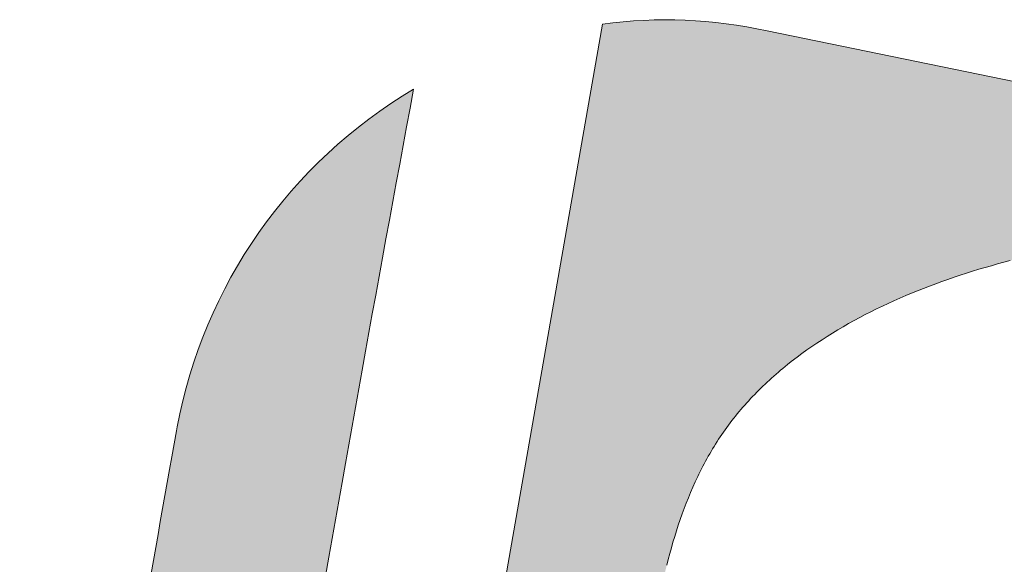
# Model space of a CAD drawing. Header units: metres. Extents: x 167415 to 168367, y 462435 to 462930.
# Tile 9 of 146: x 167592 to 167604, y 462707 to 462713. Entities that reach past the tile are written whole.
import ezdxf

# ---------------------------------------------------------------- set-up
doc = ezdxf.new("R2010")
doc.units = ezdxf.units.M
doc.header["$LTSCALE"] = 0.2
doc.layers.add('N_WE_GR_GRAS_WRM_RVA kruidenmengsel 2_B102-A', color=141, linetype='Continuous', lineweight=18)
doc.layers.add('N_WE_GR_GRAS_WRM_RVA kruidenmengsel 2_B102-G', color=141, linetype='Continuous', lineweight=18)

msp = doc.modelspace()

# ---------------------------------------------------------------- hatches: boundary and pattern name
at = {"layer": 'N_WE_GR_GRAS_WRM_RVA kruidenmengsel 2_B102-A', "transparency": 33554687}
h = msp.add_hatch(color=256, dxfattribs=at)
h.dxf.hatch_style = 1
edge = h.paths.add_edge_path()
edge.add_line((167608.5651586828, 462710.954464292), (167604.2644079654, 462711.8812534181))
edge.add_line((167604.2644079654, 462711.8812534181), (167604.3304917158, 462712.1943555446))
edge.add_line((167604.3304917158, 462712.1943555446), (167600.8561371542, 462712.9042744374))
edge.add_arc((167599.6784303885, 462707.630179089), 5.403986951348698, 77.41234641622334, 97.82973971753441)
edge.add_line((167598.9422462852, 462712.9837860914), (167596.2995732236, 462697.8692674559))
edge.add_line((167596.2995732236, 462697.8692674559), (167611.5796678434, 462694.8544704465))
edge.add_line((167611.5796678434, 462694.8544704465), (167613.6649941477, 462695.6352660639))
edge.add_line((167613.6649941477, 462695.6352660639), (167616.1780485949, 462696.5390734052))
edge.add_line((167616.1780485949, 462696.5390734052), (167616.7893859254, 462696.7383507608))
edge.add_line((167616.7893859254, 462696.7383507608), (167617.056623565, 462696.8099453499))
edge.add_line((167617.056623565, 462696.8099453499), (167617.2158224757, 462696.8667852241))
edge.add_line((167617.2158224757, 462696.8667852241), (167617.1452266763, 462697.1066132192))
edge.add_line((167617.1452266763, 462697.1066132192), (167617.1305709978, 462697.1023698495))
edge.add_line((167617.1305709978, 462697.1023698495), (167617.0264297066, 462697.0717148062))
edge.add_line((167617.0264297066, 462697.0717148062), (167616.9224642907, 462697.0406090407))
edge.add_line((167616.9224642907, 462697.0406090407), (167616.8186775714, 462697.0090539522))
edge.add_line((167616.8186775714, 462697.0090539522), (167616.7150725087, 462696.9770510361))
edge.add_line((167616.7150725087, 462696.9770510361), (167616.6116519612, 462696.9446017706))
edge.add_line((167616.6116519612, 462696.9446017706), (167616.5084187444, 462696.9117076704))
edge.add_line((167616.5084187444, 462696.9117076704), (167616.4053756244, 462696.8783702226))
edge.add_line((167616.4053756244, 462696.8783702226), (167616.3025256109, 462696.844591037))
edge.add_line((167616.3025256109, 462696.844591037), (167616.1998713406, 462696.810371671))
edge.add_line((167616.1998713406, 462696.810371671), (167616.0974156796, 462696.7757137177))
edge.add_line((167616.0974156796, 462696.7757137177), (167615.9951613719, 462696.7406188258))
edge.add_line((167615.9951613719, 462696.7406188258), (167615.8931111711, 462696.7050886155))
edge.add_line((167615.8931111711, 462696.7050886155), (167615.7912678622, 462696.6691248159))
edge.add_line((167615.7912678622, 462696.6691248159), (167615.6896340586, 462696.6327290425))
edge.add_line((167615.6896340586, 462696.6327290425), (167615.5882125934, 462696.5959030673))
edge.add_line((167615.5882125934, 462696.5959030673), (167615.4870059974, 462696.5586486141))
edge.add_line((167615.4870059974, 462696.5586486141), (167615.3860170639, 462696.5209674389))
edge.add_line((167615.3860170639, 462696.5209674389), (167615.2852483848, 462696.482861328))
edge.add_line((167615.2852483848, 462696.482861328), (167615.1847026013, 462696.4443320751))
edge.add_line((167615.1847026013, 462696.4443320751), (167615.0845105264, 462696.4054313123))
edge.add_line((167615.0845105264, 462696.4054313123), (167615.0344196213, 462696.3857923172))
edge.add_line((167615.0344196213, 462696.3857923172), (167615.0302639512, 462696.3841570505))
edge.add_line((167615.0302639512, 462696.3841570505), (167615.0116101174, 462696.3780630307))
edge.add_line((167615.0116101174, 462696.3780630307), (167614.9455757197, 462696.3566926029))
edge.add_line((167614.9455757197, 462696.3566926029), (167614.8796314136, 462696.3356745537))
edge.add_line((167614.8796314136, 462696.3356745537), (167614.8135811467, 462696.3149455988))
edge.add_line((167614.8135811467, 462696.3149455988), (167614.7474266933, 462696.2945064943))
edge.add_line((167614.7474266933, 462696.2945064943), (167614.6811700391, 462696.2743580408))
edge.add_line((167614.6811700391, 462696.2743580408), (167614.6148130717, 462696.2545009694))
edge.add_line((167614.6148130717, 462696.2545009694), (167614.5483576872, 462696.234936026))
edge.add_line((167614.5483576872, 462696.234936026), (167614.4818058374, 462696.2156639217))
edge.add_line((167614.4818058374, 462696.2156639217), (167614.4151594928, 462696.1966853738))
edge.add_line((167614.4151594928, 462696.1966853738), (167614.3484205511, 462696.1780010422))
edge.add_line((167614.3484205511, 462696.1780010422), (167614.2815909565, 462696.1596116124))
edge.add_line((167614.2815909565, 462696.1596116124), (167614.2146726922, 462696.1415177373))
edge.add_line((167614.2146726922, 462696.1415177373), (167614.1476677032, 462696.1237200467))
edge.add_line((167614.1476677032, 462696.1237200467), (167614.0805779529, 462696.1062191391))
edge.add_line((167614.0805779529, 462696.1062191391), (167614.0134054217, 462696.0890156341))
edge.add_line((167614.0134054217, 462696.0890156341), (167613.9461520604, 462696.0721101))
edge.add_line((167613.9461520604, 462696.0721101), (167613.8788199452, 462696.0555031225))
edge.add_line((167613.8788199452, 462696.0555031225), (167613.8114109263, 462696.0391952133))
edge.add_line((167613.8114109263, 462696.0391952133), (167613.7439271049, 462696.0231869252))
edge.add_line((167613.7439271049, 462696.0231869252), (167613.6763704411, 462696.0074787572))
edge.add_line((167613.6763704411, 462696.0074787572), (167613.6087429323, 462695.9920712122))
edge.add_line((167613.6087429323, 462695.9920712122), (167613.5410465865, 462695.976964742))
edge.add_line((167613.5410465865, 462695.976964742), (167613.4732834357, 462695.9621598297))
edge.add_line((167613.4732834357, 462695.9621598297), (167613.4054554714, 462695.9476568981))
edge.add_line((167613.4054554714, 462695.9476568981), (167613.3375647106, 462695.933456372))
edge.add_line((167613.3375647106, 462695.933456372), (167613.2696132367, 462695.9195586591))
edge.add_line((167613.2696132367, 462695.9195586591), (167613.2016030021, 462695.9059641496))
edge.add_line((167613.2016030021, 462695.9059641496), (167613.1335360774, 462695.8926731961))
edge.add_line((167613.1335360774, 462695.8926731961), (167613.0654144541, 462695.8796861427))
edge.add_line((167613.0654144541, 462695.8796861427), (167612.9972402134, 462695.8670033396))
edge.add_line((167612.9972402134, 462695.8670033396), (167612.9290153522, 462695.8546250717))
edge.add_line((167612.9290153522, 462695.8546250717), (167612.8607419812, 462695.8425516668))
edge.add_line((167612.8607419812, 462695.8425516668), (167612.7924220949, 462695.8307833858))
edge.add_line((167612.7924220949, 462695.8307833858), (167612.7240577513, 462695.8193204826))
edge.add_line((167612.7240577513, 462695.8193204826), (167612.6556509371, 462695.808163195))
edge.add_line((167612.6556509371, 462695.808163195), (167612.5872037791, 462695.7973117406))
edge.add_line((167612.5872037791, 462695.7973117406), (167612.5187182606, 462695.786766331))
edge.add_line((167612.5187182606, 462695.786766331), (167612.4501964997, 462695.7765271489))
edge.add_line((167612.4501964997, 462695.7765271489), (167612.3816405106, 462695.7665943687))
edge.add_line((167612.3816405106, 462695.7665943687), (167612.3130523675, 462695.7569681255))
edge.add_line((167612.3130523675, 462695.7569681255), (167612.2444340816, 462695.7476485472))
edge.add_line((167612.2444340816, 462695.7476485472), (167612.1757877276, 462695.7386357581))
edge.add_line((167612.1757877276, 462695.7386357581), (167612.1071154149, 462695.7299298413))
edge.add_line((167612.1071154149, 462695.7299298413), (167612.0384190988, 462695.7215308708))
edge.add_line((167612.0384190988, 462695.7215308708), (167611.976666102, 462695.7142590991))
edge.add_line((167611.976666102, 462695.7142590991), (167611.2062328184, 462695.558505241))
edge.add_line((167611.2062328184, 462695.558505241), (167610.9317862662, 462695.5918187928))
edge.add_line((167610.9317862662, 462695.5918187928), (167610.6572933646, 462695.6257302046))
edge.add_line((167610.6572933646, 462695.6257302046), (167610.3827421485, 462695.6603937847))
edge.add_line((167610.3827421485, 462695.6603937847), (167610.1081206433, 462695.6959638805))
edge.add_line((167610.1081206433, 462695.6959638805), (167609.970779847, 462695.7141370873))
edge.add_line((167609.970779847, 462695.7141370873), (167609.8334169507, 462695.7325947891))
edge.add_line((167609.8334169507, 462695.7325947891), (167609.6960305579, 462695.7513562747))
edge.add_line((167609.6960305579, 462695.7513562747), (167609.5586191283, 462695.7704408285))
edge.add_line((167609.5586191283, 462695.7704408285), (167609.4211811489, 462695.7898677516))
edge.add_line((167609.4211811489, 462695.7898677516), (167609.2837150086, 462695.8096563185))
edge.add_line((167609.2837150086, 462695.8096563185), (167609.1462194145, 462695.8298258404))
edge.add_line((167609.1462194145, 462695.8298258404), (167609.0086929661, 462695.8503955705))
edge.add_line((167609.0086929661, 462695.8503955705), (167608.8711338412, 462695.8713848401))
edge.add_line((167608.8711338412, 462695.8713848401), (167608.7335406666, 462695.892812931))
edge.add_line((167608.7335406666, 462695.892812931), (167608.5959120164, 462695.9146991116))
edge.add_line((167608.5959120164, 462695.9146991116), (167608.4582464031, 462695.9370626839))
edge.add_line((167608.4582464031, 462695.9370626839), (167608.3205422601, 462695.9599229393))
edge.add_line((167608.3205422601, 462695.9599229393), (167608.1827980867, 462695.9832991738))
edge.add_line((167608.1827980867, 462695.9832991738), (167608.0450124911, 462696.0072106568))
edge.add_line((167608.0450124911, 462696.0072106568), (167607.9071839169, 462696.0316766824))
edge.add_line((167607.9071839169, 462696.0316766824), (167607.7693108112, 462696.0567165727))
edge.add_line((167607.7693108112, 462696.0567165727), (167607.6313917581, 462696.0823495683))
edge.add_line((167607.6313917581, 462696.0823495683), (167607.4934252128, 462696.1085949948))
edge.add_line((167607.4934252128, 462696.1085949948), (167607.3554097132, 462696.1354721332))
edge.add_line((167607.3554097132, 462696.1354721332), (167607.2173437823, 462696.1630002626))
edge.add_line((167607.2173437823, 462696.1630002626), (167607.0792258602, 462696.1911986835))
edge.add_line((167607.0792258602, 462696.1911986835), (167606.9410544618, 462696.2200866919))
edge.add_line((167606.9410544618, 462696.2200866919), (167606.8028281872, 462696.2496835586))
edge.add_line((167606.8028281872, 462696.2496835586), (167606.6645453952, 462696.2800085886))
edge.add_line((167606.6645453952, 462696.2800085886), (167606.5262046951, 462696.311081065))
edge.add_line((167606.5262046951, 462696.311081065), (167606.387804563, 462696.3429202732))
edge.add_line((167606.387804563, 462696.3429202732), (167606.2493435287, 462696.3755455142))
edge.add_line((167606.2493435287, 462696.3755455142), (167606.1108200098, 462696.408976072))
edge.add_line((167606.1108200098, 462696.408976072), (167605.9722326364, 462696.443231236))
edge.add_line((167605.9722326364, 462696.443231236), (167605.8335798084, 462696.4783302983))
edge.add_line((167605.8335798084, 462696.4783302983), (167605.6948601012, 462696.5142925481))
edge.add_line((167605.6948601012, 462696.5142925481), (167605.5560719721, 462696.5511372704))
edge.add_line((167605.5560719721, 462696.5511372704), (167605.4172139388, 462696.5888837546))
edge.add_line((167605.4172139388, 462696.5888837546), (167605.2782845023, 462696.627551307))
edge.add_line((167605.2782845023, 462696.627551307), (167605.1392821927, 462696.6671591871))
edge.add_line((167605.1392821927, 462696.6671591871), (167605.0002054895, 462696.7077267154))
edge.add_line((167605.0002054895, 462696.7077267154), (167604.8610529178, 462696.7492731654))
edge.add_line((167604.8610529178, 462696.7492731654), (167604.7218229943, 462696.7918178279))
edge.add_line((167604.7218229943, 462696.7918178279), (167604.5825141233, 462696.835380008))
edge.add_line((167604.5825141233, 462696.835380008), (167604.4431249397, 462696.8799789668))
edge.add_line((167604.4431249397, 462696.8799789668), (167604.3036538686, 462696.925634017))
edge.add_line((167604.3036538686, 462696.925634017), (167604.2338872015, 462696.9488635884))
edge.add_line((167604.2338872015, 462696.9488635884), (167604.1640995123, 462696.9723644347))
edge.add_line((167604.1640995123, 462696.9723644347), (167604.0942905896, 462696.996138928))
edge.add_line((167604.0942905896, 462696.996138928), (167604.0244602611, 462697.0201895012))
edge.add_line((167604.0244602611, 462697.0201895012), (167603.9546083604, 462697.0445185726))
edge.add_line((167603.9546083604, 462697.0445185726), (167603.8847346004, 462697.0691285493))
edge.add_line((167603.8847346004, 462697.0691285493), (167603.8148389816, 462697.0940218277))
edge.add_line((167603.8148389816, 462697.0940218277), (167603.7449211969, 462697.1192008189))
edge.add_line((167603.7449211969, 462697.1192008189), (167603.6749810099, 462697.1446679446))
edge.add_line((167603.6749810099, 462697.1446679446), (167603.6050183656, 462697.1704256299))
edge.add_line((167603.6050183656, 462697.1704256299), (167603.5350330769, 462697.1964762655))
edge.add_line((167603.5350330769, 462697.1964762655), (167603.4650247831, 462697.2228222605))
edge.add_line((167603.4650247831, 462697.2228222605), (167603.3949934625, 462697.2494660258))
edge.add_line((167603.3949934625, 462697.2494660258), (167603.3249388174, 462697.2764100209))
edge.add_line((167603.3249388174, 462697.2764100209), (167603.2548607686, 462697.3036565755))
edge.add_line((167603.2548607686, 462697.3036565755), (167603.1847590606, 462697.3312081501))
edge.add_line((167603.1847590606, 462697.3312081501), (167603.1146335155, 462697.3590671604))
edge.add_line((167603.1146335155, 462697.3590671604), (167603.0444839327, 462697.3872360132))
edge.add_line((167603.0444839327, 462697.3872360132), (167602.9743101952, 462697.4157170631))
edge.add_line((167602.9743101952, 462697.4157170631), (167602.9041120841, 462697.4445128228))
edge.add_line((167602.9041120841, 462697.4445128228), (167602.8338893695, 462697.4736256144))
edge.add_line((167602.8338893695, 462697.4736256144), (167602.76364187, 462697.5030579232))
edge.add_line((167602.76364187, 462697.5030579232), (167602.6933694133, 462697.5328121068))
edge.add_line((167602.6933694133, 462697.5328121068), (167602.623071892, 462697.5628905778))
edge.add_line((167602.623071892, 462697.5628905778), (167602.5527489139, 462697.5932957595))
edge.add_line((167602.5527489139, 462697.5932957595), (167602.4824005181, 462697.6240300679))
edge.add_line((167602.4824005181, 462697.6240300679), (167602.4120264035, 462697.655095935))
edge.add_line((167602.4120264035, 462697.655095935), (167602.3416263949, 462697.6864957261))
edge.add_line((167602.3416263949, 462697.6864957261), (167602.2712003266, 462697.7182318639))
edge.add_line((167602.2712003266, 462697.7182318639), (167602.2007480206, 462697.7503067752))
edge.add_line((167602.2007480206, 462697.7503067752), (167602.1302692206, 462697.7827229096))
edge.add_line((167602.1302692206, 462697.7827229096), (167602.0597638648, 462697.8154825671))
edge.add_line((167602.0597638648, 462697.8154825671), (167601.9892315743, 462697.8485882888))
edge.add_line((167601.9892315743, 462697.8485882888), (167601.9186767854, 462697.8820428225))
edge.add_line((167601.9186767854, 462697.8820428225), (167601.8481265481, 462697.9158515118))
edge.add_line((167601.8481265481, 462697.9158515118), (167601.7776155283, 462697.9500203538))
edge.add_line((167601.7776155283, 462697.9500203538), (167601.7071784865, 462697.9845553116))
edge.add_line((167601.7071784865, 462697.9845553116), (167601.6368499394, 462698.0194624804))
edge.add_line((167601.6368499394, 462698.0194624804), (167601.5666646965, 462698.0547478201))
edge.add_line((167601.5666646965, 462698.0547478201), (167601.4966572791, 462698.0904174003))
edge.add_line((167601.4966572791, 462698.0904174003), (167601.4268624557, 462698.1264771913))
edge.add_line((167601.4268624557, 462698.1264771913), (167601.3573148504, 462698.1629332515))
edge.add_line((167601.3573148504, 462698.1629332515), (167601.2880490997, 462698.1997915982))
edge.add_line((167601.2880490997, 462698.1997915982), (167601.2190998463, 462698.2370582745))
edge.add_line((167601.2190998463, 462698.2370582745), (167601.150501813, 462698.2747392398))
edge.add_line((167601.150501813, 462698.2747392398), (167601.0822896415, 462698.312840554))
edge.add_line((167601.0822896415, 462698.312840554), (167601.0144979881, 462698.3513682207))
edge.add_line((167601.0144979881, 462698.3513682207), (167600.9471614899, 462698.3903282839))
edge.add_line((167600.9471614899, 462698.3903282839), (167600.8803148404, 462698.4297267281))
edge.add_line((167600.8803148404, 462698.4297267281), (167600.8139926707, 462698.4695696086))
edge.add_line((167600.8139926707, 462698.4695696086), (167600.7482296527, 462698.5098629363))
edge.add_line((167600.7482296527, 462698.5098629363), (167600.6830604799, 462698.5506127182))
edge.add_line((167600.6830604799, 462698.5506127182), (167600.6185197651, 462698.5918249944))
edge.add_line((167600.6185197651, 462698.5918249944), (167600.5546421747, 462698.6335057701))
edge.add_line((167600.5546421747, 462698.6335057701), (167600.4914623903, 462698.6756610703))
edge.add_line((167600.4914623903, 462698.6756610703), (167600.429015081, 462698.7182969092))
edge.add_line((167600.429015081, 462698.7182969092), (167600.3673348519, 462698.7614193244))
edge.add_line((167600.3673348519, 462698.7614193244), (167600.3064564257, 462698.8050343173))
edge.add_line((167600.3064564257, 462698.8050343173), (167600.2464144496, 462698.8491479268))
edge.add_line((167600.2464144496, 462698.8491479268), (167600.1872435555, 462698.8937661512))
edge.add_line((167600.1872435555, 462698.8937661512), (167600.1289784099, 462698.9388950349))
edge.add_line((167600.1289784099, 462698.9388950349), (167600.1001963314, 462698.9616528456))
edge.add_line((167600.1001963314, 462698.9616528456), (167600.0716536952, 462698.9845405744))
edge.add_line((167600.0716536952, 462698.9845405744), (167600.0433548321, 462699.0075589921))
edge.add_line((167600.0433548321, 462699.0075589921), (167600.015304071, 462699.0307087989))
edge.add_line((167600.015304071, 462699.0307087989), (167599.9875057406, 462699.053990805))
edge.add_line((167599.9875057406, 462699.053990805), (167599.9599641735, 462699.0774057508))
edge.add_line((167599.9599641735, 462699.0774057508), (167599.9326837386, 462699.1009543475))
edge.add_line((167599.9326837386, 462699.1009543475), (167599.9056686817, 462699.1246374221))
edge.add_line((167599.9056686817, 462699.1246374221), (167599.8789234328, 462699.1484556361))
edge.add_line((167599.8789234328, 462699.1484556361), (167599.8524522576, 462699.1724098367))
edge.add_line((167599.8524522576, 462699.1724098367), (167599.8262595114, 462699.1965007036))
edge.add_line((167599.8262595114, 462699.1965007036), (167599.8003495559, 462699.2207290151))
edge.add_line((167599.8003495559, 462699.2207290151), (167599.774726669, 462699.2450955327))
edge.add_line((167599.774726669, 462699.2450955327), (167599.7493952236, 462699.2696010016))
edge.add_line((167599.7493952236, 462699.2696010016), (167599.7243595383, 462699.2942461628))
edge.add_line((167599.7243595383, 462699.2942461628), (167599.6996239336, 462699.3190317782))
edge.add_line((167599.6996239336, 462699.3190317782), (167599.6751927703, 462699.343958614))
edge.add_line((167599.6751927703, 462699.343958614), (167599.6510703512, 462699.3690274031))
edge.add_line((167599.6510703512, 462699.3690274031), (167599.6272610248, 462699.394238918))
edge.add_line((167599.6272610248, 462699.394238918), (167599.6037691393, 462699.419593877))
edge.add_line((167599.6037691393, 462699.419593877), (167599.5805989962, 462699.4450930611))
edge.add_line((167599.5805989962, 462699.4450930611), (167599.5577549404, 462699.470737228))
edge.add_line((167599.5577549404, 462699.470737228), (167599.5352413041, 462699.4965270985))
edge.add_line((167599.5352413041, 462699.4965270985), (167599.5130624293, 462699.5224634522))
edge.add_line((167599.5130624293, 462699.5224634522), (167599.4912226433, 462699.5485470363))
edge.add_line((167599.4912226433, 462699.5485470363), (167599.4697262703, 462699.57477861))
edge.add_line((167599.4697262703, 462699.57477861), (167599.4485776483, 462699.6011588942))
edge.add_line((167599.4485776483, 462699.6011588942), (167599.427781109, 462699.6276886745))
edge.add_line((167599.427781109, 462699.6276886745), (167599.4073409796, 462699.6543687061))
edge.add_line((167599.4073409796, 462699.6543687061), (167599.3872616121, 462699.6811997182))
edge.add_line((167599.3872616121, 462699.6811997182), (167599.3675473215, 462699.7081824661))
edge.add_line((167599.3675473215, 462699.7081824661), (167599.348202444, 462699.7353177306))
edge.add_line((167599.348202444, 462699.7353177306), (167599.3292313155, 462699.7626062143))
edge.add_line((167599.3292313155, 462699.7626062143), (167599.3106382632, 462699.7900487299))
edge.add_line((167599.3106382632, 462699.7900487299), (167599.2924276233, 462699.8176459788))
edge.add_line((167599.2924276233, 462699.8176459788), (167599.2746037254, 462699.8453987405))
edge.add_line((167599.2746037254, 462699.8453987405), (167599.2571708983, 462699.8733077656))
edge.add_line((167599.2571708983, 462699.8733077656), (167599.240133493, 462699.901373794))
edge.add_line((167599.240133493, 462699.901373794), (167599.2234958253, 462699.9295975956))
edge.add_line((167599.2234958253, 462699.9295975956), (167599.2072622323, 462699.9579799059))
edge.add_line((167599.2072622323, 462699.9579799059), (167599.1914370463, 462699.9865214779))
edge.add_line((167599.1914370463, 462699.9865214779), (167599.1760245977, 462700.0152230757))
edge.add_line((167599.1760245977, 462700.0152230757), (167599.1610292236, 462700.0440854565))
edge.add_line((167599.1610292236, 462700.0440854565), (167599.1464552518, 462700.0731093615))
edge.add_line((167599.1464552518, 462700.0731093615), (167599.1323070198, 462700.1022955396))
edge.add_line((167599.1323070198, 462700.1022955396), (167599.1185888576, 462700.1316447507))
edge.add_line((167599.1185888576, 462700.1316447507), (167599.1053050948, 462700.1611577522))
edge.add_line((167599.1053050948, 462700.1611577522), (167599.0924600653, 462700.1908352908))
edge.add_line((167599.0924600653, 462700.1908352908), (167599.0800581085, 462700.2206781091))
edge.add_line((167599.0800581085, 462700.2206781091), (167599.0681035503, 462700.2506869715))
edge.add_line((167599.0681035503, 462700.2506869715), (167599.0566007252, 462700.2808626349))
edge.add_line((167599.0566007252, 462700.2808626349), (167599.0455529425, 462700.3112055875))
edge.add_line((167599.0455529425, 462700.3112055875), (167599.0349569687, 462700.3417147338))
edge.add_line((167599.0349569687, 462700.3417147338), (167599.0248070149, 462700.3723882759))
edge.add_line((167599.0248070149, 462700.3723882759), (167599.0150972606, 462700.4032244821))
edge.add_line((167599.0150972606, 462700.4032244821), (167599.0058218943, 462700.4342215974))
edge.add_line((167599.0058218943, 462700.4342215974), (167598.9969751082, 462700.4653778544))
edge.add_line((167598.9969751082, 462700.4653778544), (167598.9885510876, 462700.4966915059))
edge.add_line((167598.9885510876, 462700.4966915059), (167598.9805440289, 462700.5281607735))
edge.add_line((167598.9805440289, 462700.5281607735), (167598.972948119, 462700.5597839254))
edge.add_line((167598.972948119, 462700.5597839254), (167598.9657575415, 462700.591559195))
edge.add_line((167598.9657575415, 462700.591559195), (167598.9589664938, 462700.6234848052))
edge.add_line((167598.9589664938, 462700.6234848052), (167598.9525691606, 462700.6555590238))
edge.add_line((167598.9525691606, 462700.6555590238), (167598.9465597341, 462700.6877800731))
edge.add_line((167598.9465597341, 462700.6877800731), (167598.9409324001, 462700.7201462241))
edge.add_line((167598.9409324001, 462700.7201462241), (167598.9356813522, 462700.7526556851))
edge.add_line((167598.9356813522, 462700.7526556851), (167598.9308007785, 462700.7853067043))
edge.add_line((167598.9308007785, 462700.7853067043), (167598.9262848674, 462700.8180975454))
edge.add_line((167598.9262848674, 462700.8180975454), (167598.9221278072, 462700.8510264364))
edge.add_line((167598.9221278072, 462700.8510264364), (167598.9183237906, 462700.8840916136))
edge.add_line((167598.9183237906, 462700.8840916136), (167598.9148670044, 462700.9172913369))
edge.add_line((167598.9148670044, 462700.9172913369), (167598.9117516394, 462700.9506238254))
edge.add_line((167598.9117516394, 462700.9506238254), (167598.9089718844, 462700.984087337))
edge.add_line((167598.9089718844, 462700.984087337), (167598.9065219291, 462701.0176801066))
edge.add_line((167598.9065219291, 462701.0176801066), (167598.9043959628, 462701.0514003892))
edge.add_line((167598.9043959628, 462701.0514003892), (167598.9025881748, 462701.0852464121))
edge.add_line((167598.9025881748, 462701.0852464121), (167598.9010927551, 462701.1192164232))
edge.add_line((167598.9010927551, 462701.1192164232), (167598.8999038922, 462701.1533086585))
edge.add_line((167598.8999038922, 462701.1533086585), (167598.8990157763, 462701.1875213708))
edge.add_line((167598.8990157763, 462701.1875213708), (167598.8984225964, 462701.221852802))
edge.add_line((167598.8984225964, 462701.221852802), (167598.8981185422, 462701.2563011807))
edge.add_line((167598.8981185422, 462701.2563011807), (167598.8980978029, 462701.2908647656))
edge.add_line((167598.8980978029, 462701.2908647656), (167598.898354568, 462701.325541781))
edge.add_line((167598.898354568, 462701.325541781), (167598.8988830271, 462701.3603304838))
edge.add_line((167598.8988830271, 462701.3603304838), (167598.9001481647, 462701.415913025))
edge.add_line((167598.9001481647, 462701.415913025), (167598.9035975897, 462701.5005669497))
edge.add_line((167598.9035975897, 462701.5005669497), (167598.9074339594, 462701.5713095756))
edge.add_line((167598.9074339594, 462701.5713095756), (167598.912194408, 462701.6424497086))
edge.add_line((167598.912194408, 462701.6424497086), (167598.9178324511, 462701.7139732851))
edge.add_line((167598.9178324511, 462701.7139732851), (167598.9243016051, 462701.7858662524))
edge.add_line((167598.9243016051, 462701.7858662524), (167598.9315553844, 462701.8581145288))
edge.add_line((167598.9315553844, 462701.8581145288), (167598.9395473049, 462701.9307040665))
edge.add_line((167598.9395473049, 462701.9307040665), (167598.9482308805, 462702.0036207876))
edge.add_line((167598.9482308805, 462702.0036207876), (167598.9575596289, 462702.0768506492))
edge.add_line((167598.9575596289, 462702.0768506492), (167598.9674870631, 462702.1503795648))
edge.add_line((167598.9674870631, 462702.1503795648), (167598.9779667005, 462702.2241934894))
edge.add_line((167598.9779667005, 462702.2241934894), (167598.988952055, 462702.298278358))
edge.add_line((167598.988952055, 462702.298278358), (167599.0003966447, 462702.3726201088))
edge.add_line((167599.0003966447, 462702.3726201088), (167599.0122539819, 462702.4472046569))
edge.add_line((167599.0122539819, 462702.4472046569), (167599.024477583, 462702.5220179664))
edge.add_line((167599.024477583, 462702.5220179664), (167599.0370209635, 462702.5970459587))
edge.add_line((167599.0370209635, 462702.5970459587), (167599.0498376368, 462702.6722745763))
edge.add_line((167599.0498376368, 462702.6722745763), (167599.0628811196, 462702.7476897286))
edge.add_line((167599.0628811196, 462702.7476897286), (167599.0894625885, 462702.8990235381))
edge.add_line((167599.0894625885, 462702.8990235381), (167599.1163934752, 462703.0509348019))
edge.add_line((167599.1163934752, 462703.0509348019), (167599.143301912, 462703.203311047))
edge.add_line((167599.143301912, 462703.203311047), (167599.1698160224, 462703.3560397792))
edge.add_line((167599.1698160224, 462703.3560397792), (167599.195563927, 462703.5090084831))
edge.add_line((167599.195563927, 462703.5090084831), (167599.2080343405, 462703.585547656))
edge.add_line((167599.2080343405, 462703.585547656), (167599.2201798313, 462703.6621049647))
edge.add_line((167599.2201798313, 462703.6621049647), (167599.2320032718, 462703.738669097))
edge.add_line((167599.2320032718, 462703.738669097), (167599.2435262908, 462703.815229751))
edge.add_line((167599.2435262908, 462703.815229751), (167599.2657578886, 462703.9682994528))
edge.add_line((167599.2657578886, 462703.9682994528), (167599.2870482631, 462704.1212317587))
edge.add_line((167599.2870482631, 462704.1212317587), (167599.307571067, 462704.2739444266))
edge.add_line((167599.307571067, 462704.2739444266), (167599.3274999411, 462704.4263550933))
edge.add_line((167599.3274999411, 462704.4263550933), (167599.3470085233, 462704.5783814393))
edge.add_line((167599.3470085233, 462704.5783814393), (167599.366270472, 462704.7299413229))
edge.add_line((167599.366270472, 462704.7299413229), (167599.3854594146, 462704.8809522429))
edge.add_line((167599.3854594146, 462704.8809522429), (167599.4047490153, 462705.031332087))
edge.add_line((167599.4047490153, 462705.031332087), (167599.4243128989, 462705.1809983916))
edge.add_line((167599.4243128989, 462705.1809983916), (167599.4443247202, 462705.32986896))
edge.add_line((167599.4443247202, 462705.32986896), (167599.4545528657, 462705.4039800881))
edge.add_line((167599.4545528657, 462705.4039800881), (167599.4649581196, 462705.4778614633))
edge.add_line((167599.4649581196, 462705.4778614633), (167599.4755621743, 462705.5515027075))
edge.add_line((167599.4755621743, 462705.5515027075), (167599.4863867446, 462705.624893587))
edge.add_line((167599.4863867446, 462705.624893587), (167599.4974535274, 462705.6980237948))
edge.add_line((167599.4974535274, 462705.6980237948), (167599.5087842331, 462705.7708830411))
edge.add_line((167599.5087842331, 462705.7708830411), (167599.5204005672, 462705.84346106))
edge.add_line((167599.5204005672, 462705.84346106), (167599.5323242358, 462705.9157475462))
edge.add_line((167599.5323242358, 462705.9157475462), (167599.5445769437, 462705.9877322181))
edge.add_line((167599.5445769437, 462705.9877322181), (167599.5571803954, 462706.0594047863))
edge.add_line((167599.5571803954, 462706.0594047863), (167599.5701562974, 462706.1307549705))
edge.add_line((167599.5701562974, 462706.1307549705), (167599.5835263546, 462706.201772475))
edge.add_line((167599.5835263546, 462706.201772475), (167599.5973122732, 462706.2724470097))
edge.add_line((167599.5973122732, 462706.2724470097), (167599.6115357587, 462706.3427682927))
edge.add_line((167599.6115357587, 462706.3427682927), (167599.6262185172, 462706.4127260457))
edge.add_line((167599.6262185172, 462706.4127260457), (167599.6413822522, 462706.4823099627))
edge.add_line((167599.6413822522, 462706.4823099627), (167599.6570486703, 462706.5515097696))
edge.add_line((167599.6570486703, 462706.5515097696), (167599.6732394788, 462706.6203151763))
edge.add_line((167599.6732394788, 462706.6203151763), (167599.6899763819, 462706.6887158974))
edge.add_line((167599.6899763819, 462706.6887158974), (167599.7072810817, 462706.7567016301))
edge.add_line((167599.7072810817, 462706.7567016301), (167599.7251752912, 462706.8242621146))
edge.add_line((167599.7251752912, 462706.8242621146), (167599.7436807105, 462706.8913870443))
edge.add_line((167599.7436807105, 462706.8913870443), (167599.7628190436, 462706.9580661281))
edge.add_line((167599.7628190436, 462706.9580661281), (167599.7826120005, 462707.0242890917))
edge.add_line((167599.7826120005, 462707.0242890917), (167599.8030812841, 462707.0900456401))
edge.add_line((167599.8030812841, 462707.0900456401), (167599.8242486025, 462707.1553254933))
edge.add_line((167599.8242486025, 462707.1553254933), (167599.8461356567, 462707.2201183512))
edge.add_line((167599.8461356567, 462707.2201183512), (167599.8687641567, 462707.2844139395))
edge.add_line((167599.8687641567, 462707.2844139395), (167599.8921558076, 462707.3482019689))
edge.add_line((167599.8921558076, 462707.3482019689), (167599.916332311, 462707.4114721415))
edge.add_line((167599.916332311, 462707.4114721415), (167599.9413153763, 462707.4742141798))
edge.add_line((167599.9413153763, 462707.4742141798), (167599.9671267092, 462707.5364177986))
edge.add_line((167599.9671267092, 462707.5364177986), (167599.9937880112, 462707.598072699))
edge.add_line((167599.9937880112, 462707.598072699), (167600.021320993, 462707.6591686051))
edge.add_line((167600.021320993, 462707.6591686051), (167600.0497473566, 462707.7196952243))
edge.add_line((167600.0497473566, 462707.7196952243), (167600.064302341, 462707.7497418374))
edge.add_line((167600.064302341, 462707.7497418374), (167600.079088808, 462707.779642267))
edge.add_line((167600.079088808, 462707.779642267), (167600.094109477, 462707.8093952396))
edge.add_line((167600.094109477, 462707.8093952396), (167600.109367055, 462707.8389994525))
edge.add_line((167600.109367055, 462707.8389994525), (167600.1248642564, 462707.8684536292))
edge.add_line((167600.1248642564, 462707.8684536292), (167600.1406037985, 462707.8977564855))
edge.add_line((167600.1406037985, 462707.8977564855), (167600.1565883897, 462707.9269067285))
edge.add_line((167600.1565883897, 462707.9269067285), (167600.172820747, 462707.9559030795))
edge.add_line((167600.172820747, 462707.9559030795), (167600.1893035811, 462707.9847442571))
edge.add_line((167600.1893035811, 462707.9847442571), (167600.2060396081, 462708.0134289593))
edge.add_line((167600.2060396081, 462708.0134289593), (167600.223031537, 462708.0419559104))
edge.add_line((167600.223031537, 462708.0419559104), (167600.2402820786, 462708.0703238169))
edge.add_line((167600.2402820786, 462708.0703238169), (167600.257793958, 462708.0985314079))
edge.add_line((167600.257793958, 462708.0985314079), (167600.2755698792, 462708.1265773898))
edge.add_line((167600.2755698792, 462708.1265773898), (167600.2936125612, 462708.1544604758))
edge.add_line((167600.2936125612, 462708.1544604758), (167600.3119247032, 462708.1821793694))
edge.add_line((167600.3119247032, 462708.1821793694), (167600.3305090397, 462708.209732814))
edge.add_line((167600.3305090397, 462708.209732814), (167600.3493682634, 462708.2371194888))
edge.add_line((167600.3493682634, 462708.2371194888), (167600.3685050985, 462708.2643381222))
edge.add_line((167600.3685050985, 462708.2643381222), (167600.387922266, 462708.2913874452))
edge.add_line((167600.387922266, 462708.2913874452), (167600.4076224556, 462708.3182661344))
edge.add_line((167600.4076224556, 462708.3182661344), (167600.4276084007, 462708.3449729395))
edge.add_line((167600.4276084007, 462708.3449729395), (167600.4478820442, 462708.3715067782))
edge.add_line((167600.4478820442, 462708.3715067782), (167600.4684418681, 462708.397867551))
edge.add_line((167600.4684418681, 462708.397867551), (167600.4892853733, 462708.4240554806))
edge.add_line((167600.4892853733, 462708.4240554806), (167600.5104100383, 462708.4500707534))
edge.add_line((167600.5104100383, 462708.4500707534), (167600.5318133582, 462708.4759135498))
edge.add_line((167600.5318133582, 462708.4759135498), (167600.5534928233, 462708.501584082))
edge.add_line((167600.5534928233, 462708.501584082), (167600.575445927, 462708.5270825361))
edge.add_line((167600.575445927, 462708.5270825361), (167600.597670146, 462708.5524091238))
edge.add_line((167600.597670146, 462708.5524091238), (167600.620162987, 462708.5775640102))
edge.add_line((167600.620162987, 462708.5775640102), (167600.6429219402, 462708.6025474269))
edge.add_line((167600.6429219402, 462708.6025474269), (167600.6659444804, 462708.627359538))
edge.add_line((167600.6659444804, 462708.627359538), (167600.6892281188, 462708.6520005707))
edge.add_line((167600.6892281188, 462708.6520005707), (167600.7127703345, 462708.6764707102))
edge.add_line((167600.7127703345, 462708.6764707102), (167600.736568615, 462708.7007701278))
edge.add_line((167600.736568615, 462708.7007701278), (167600.760620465, 462708.7248990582))
edge.add_line((167600.760620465, 462708.7248990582), (167600.7849233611, 462708.7488576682))
edge.add_line((167600.7849233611, 462708.7488576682), (167600.8094747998, 462708.7726461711))
edge.add_line((167600.8094747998, 462708.7726461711), (167600.8342722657, 462708.7962647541))
edge.add_line((167600.8342722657, 462708.7962647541), (167600.8593132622, 462708.8197136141))
edge.add_line((167600.8593132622, 462708.8197136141), (167600.8845952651, 462708.8429929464))
edge.add_line((167600.8845952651, 462708.8429929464), (167600.9101157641, 462708.8661029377))
edge.add_line((167600.9101157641, 462708.8661029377), (167600.9358722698, 462708.8890438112))
edge.add_line((167600.9358722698, 462708.8890438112), (167600.9618622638, 462708.9118157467))
edge.add_line((167600.9618622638, 462708.9118157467), (167600.9880832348, 462708.9344189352))
edge.add_line((167600.9880832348, 462708.9344189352), (167601.0145326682, 462708.9568535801))
edge.add_line((167601.0145326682, 462708.9568535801), (167601.0412080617, 462708.9791198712))
edge.add_line((167601.0412080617, 462708.9791198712), (167601.0681068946, 462709.0012180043))
edge.add_line((167601.0681068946, 462709.0012180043), (167601.0952266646, 462709.0231481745))
edge.add_line((167601.0952266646, 462709.0231481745), (167601.1389119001, 462709.0579235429))
edge.add_line((167601.1389119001, 462709.0579235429), (167601.2058649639, 462709.1091932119))
edge.add_line((167601.2058649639, 462709.1091932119), (167601.2624444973, 462709.1512130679))
edge.add_line((167601.2624444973, 462709.1512130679), (167601.319837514, 462709.1925665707))
edge.add_line((167601.319837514, 462709.1925665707), (167601.3780239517, 462709.2332552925))
edge.add_line((167601.3780239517, 462709.2332552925), (167601.4369837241, 462709.2732808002))
edge.add_line((167601.4369837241, 462709.2732808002), (167601.4966967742, 462709.3126446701))
edge.add_line((167601.4966967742, 462709.3126446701), (167601.5571430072, 462709.351348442))
edge.add_line((167601.5571430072, 462709.351348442), (167601.6183023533, 462709.3893937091))
edge.add_line((167601.6183023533, 462709.3893937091), (167601.6801547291, 462709.4267820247))
edge.add_line((167601.6801547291, 462709.4267820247), (167601.7426800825, 462709.463514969))
edge.add_line((167601.7426800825, 462709.463514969), (167601.8058583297, 462709.499594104))
edge.add_line((167601.8058583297, 462709.499594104), (167601.8696693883, 462709.5350209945))
edge.add_line((167601.8696693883, 462709.5350209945), (167601.9340931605, 462709.5697971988))
edge.add_line((167601.9340931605, 462709.5697971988), (167601.9991096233, 462709.6039243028))
edge.add_line((167601.9991096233, 462709.6039243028), (167602.0646986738, 462709.6374038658))
edge.add_line((167602.0646986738, 462709.6374038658), (167602.1308402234, 462709.6702374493))
edge.add_line((167602.1308402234, 462709.6702374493), (167602.1975142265, 462709.7024266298))
edge.add_line((167602.1975142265, 462709.7024266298), (167602.2647005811, 462709.7339729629))
edge.add_line((167602.2647005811, 462709.7339729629), (167602.3323792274, 462709.7648780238))
edge.add_line((167602.3323792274, 462709.7648780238), (167602.4005300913, 462709.7951433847))
edge.add_line((167602.4005300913, 462709.7951433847), (167602.4691330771, 462709.824770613))
edge.add_line((167602.4691330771, 462709.824770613), (167602.5381681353, 462709.8537612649))
edge.add_line((167602.5381681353, 462709.8537612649), (167602.6076151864, 462709.882116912))
edge.add_line((167602.6076151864, 462709.882116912), (167602.6774541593, 462709.9098391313))
edge.add_line((167602.6774541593, 462709.9098391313), (167602.7476649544, 462709.9369294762))
edge.add_line((167602.7476649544, 462709.9369294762), (167602.8182275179, 462709.9633895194))
edge.add_line((167602.8182275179, 462709.9633895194), (167602.8891217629, 462709.9892208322))
edge.add_line((167602.8891217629, 462709.9892208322), (167602.9603275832, 462710.0144249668))
edge.add_line((167602.9603275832, 462710.0144249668), (167603.0318250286, 462710.0390035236))
edge.add_line((167603.0318250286, 462710.0390035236), (167603.1035938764, 462710.0629580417))
edge.add_line((167603.1035938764, 462710.0629580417), (167603.1756141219, 462710.086290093))
edge.add_line((167603.1756141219, 462710.086290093), (167603.2478656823, 462710.1090012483))
edge.add_line((167603.2478656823, 462710.1090012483), (167603.320328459, 462710.1310930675))
edge.add_line((167603.320328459, 462710.1310930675), (167603.3929824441, 462710.152567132))
edge.add_line((167603.3929824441, 462710.152567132), (167603.4658074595, 462710.1734249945))
edge.add_line((167603.4658074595, 462710.1734249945), (167603.538783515, 462710.1936682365))
edge.add_line((167603.538783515, 462710.1936682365), (167603.6118905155, 462710.2132984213))
edge.add_line((167603.6118905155, 462710.2132984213), (167603.6851083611, 462710.2323171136))
edge.add_line((167603.6851083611, 462710.2323171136), (167603.7584169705, 462710.2507258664))
edge.add_line((167603.7584169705, 462710.2507258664), (167603.8317963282, 462710.2685262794))
edge.add_line((167603.8317963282, 462710.2685262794), (167603.9052262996, 462710.2857198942))
edge.add_line((167603.9052262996, 462710.2857198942), (167603.9786868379, 462710.3023082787))
edge.add_line((167603.9786868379, 462710.3023082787), (167604.0521578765, 462710.318293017))
edge.add_line((167604.0521578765, 462710.318293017), (167604.1256193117, 462710.3336756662))
edge.add_line((167604.1256193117, 462710.3336756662), (167604.1990510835, 462710.3484577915))
edge.add_line((167604.1990510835, 462710.3484577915), (167604.2724331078, 462710.3626409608))
edge.add_line((167604.2724331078, 462710.3626409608), (167604.3457468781, 462710.3762271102))
edge.add_line((167604.3457468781, 462710.3762271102), (167604.4189868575, 462710.3892211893))
edge.add_line((167604.4189868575, 462710.3892211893), (167604.4921537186, 462710.4016296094))
edge.add_line((167604.4921537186, 462710.4016296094), (167604.5652483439, 462710.4134588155))
edge.add_line((167604.5652483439, 462710.4134588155), (167604.6382714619, 462710.4247152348))
edge.add_line((167604.6382714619, 462710.4247152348), (167604.7112239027, 462710.4354053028))
edge.add_line((167604.7112239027, 462710.4354053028), (167604.7841065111, 462710.4455354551))
edge.add_line((167604.7841065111, 462710.4455354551), (167604.8569200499, 462710.4551121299))
edge.add_line((167604.8569200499, 462710.4551121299), (167604.9296653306, 462710.4641417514))
edge.add_line((167604.9296653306, 462710.4641417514), (167605.00234319, 462710.4726307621))
edge.add_line((167605.00234319, 462710.4726307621), (167605.0749543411, 462710.4805855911))
edge.add_line((167605.0749543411, 462710.4805855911), (167605.1474996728, 462710.4880126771))
edge.add_line((167605.1474996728, 462710.4880126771), (167605.2199799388, 462710.4949184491))
edge.add_line((167605.2199799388, 462710.4949184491), (167605.2923959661, 462710.5013093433))
edge.add_line((167605.2923959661, 462710.5013093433), (167605.3647485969, 462710.5071918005))
edge.add_line((167605.3647485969, 462710.5071918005), (167605.4370385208, 462710.5125722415))
edge.add_line((167605.4370385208, 462710.5125722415), (167605.5092666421, 462710.5174571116))
edge.add_line((167605.5092666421, 462710.5174571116), (167605.5814337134, 462710.5218528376))
edge.add_line((167605.5814337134, 462710.5218528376), (167605.6535405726, 462710.5257658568))
edge.add_line((167605.6535405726, 462710.5257658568), (167605.7255879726, 462710.5292026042))
edge.add_line((167605.7255879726, 462710.5292026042), (167605.7975768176, 462710.5321695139))
edge.add_line((167605.7975768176, 462710.5321695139), (167605.8695077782, 462710.5346730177))
edge.add_line((167605.8695077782, 462710.5346730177), (167605.9413817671, 462710.5367195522))
edge.add_line((167605.9413817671, 462710.5367195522), (167606.0131995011, 462710.5383155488))
edge.add_line((167606.0131995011, 462710.5383155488), (167606.0849618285, 462710.5394674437))
edge.add_line((167606.0849618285, 462710.5394674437), (167606.1566695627, 462710.5401816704))
edge.add_line((167606.1566695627, 462710.5401816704), (167609.9830534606, 462709.7991677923))
edge.add_line((167609.9830534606, 462709.7991677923), (167610.2618421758, 462709.7448348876))
edge.add_line((167610.2618421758, 462709.7448348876), (167610.5407689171, 462709.6896309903))
edge.add_line((167610.5407689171, 462709.6896309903), (167610.8181620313, 462709.6343094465))
edge.add_line((167610.8181620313, 462709.6343094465), (167611.1113535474, 462709.5683590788))
edge.add_line((167611.1113535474, 462709.5683590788), (167611.6928054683, 462709.4370581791))
edge.add_line((167611.6928054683, 462709.4370581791), (167612.2742142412, 462709.3050877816))
edge.add_line((167612.2742142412, 462709.3050877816), (167612.855497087, 462709.1724664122))
edge.add_line((167612.855497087, 462709.1724664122), (167613.4366528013, 462709.039194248))
edge.add_line((167613.4366528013, 462709.039194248), (167614.017680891, 462708.9052714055))
edge.add_line((167614.017680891, 462708.9052714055), (167614.5985799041, 462708.7706979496))
edge.add_line((167614.5985799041, 462708.7706979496), (167615.1793486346, 462708.6354743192))
edge.add_line((167615.1793486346, 462708.6354743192), (167615.7599863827, 462708.499600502))
edge.add_line((167615.7599863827, 462708.499600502), (167616.3404917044, 462708.3630767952))
edge.add_line((167616.3404917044, 462708.3630767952), (167616.9208637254, 462708.2259032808))
edge.add_line((167616.9208637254, 462708.2259032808), (167617.5011013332, 462708.0880802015))
edge.add_line((167617.5011013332, 462708.0880802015), (167618.0812031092, 462707.9496078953))
edge.add_line((167618.0812031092, 462707.9496078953), (167618.6611684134, 462707.8104863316))
edge.add_line((167618.6611684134, 462707.8104863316), (167619.2409958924, 462707.6707158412))
edge.add_line((167619.2409958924, 462707.6707158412), (167619.8206844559, 462707.5302966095))
edge.add_line((167619.8206844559, 462707.5302966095), (167620.4002332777, 462707.3892287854))
edge.add_line((167620.4002332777, 462707.3892287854), (167620.9796407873, 462707.247512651))
edge.add_line((167620.9796407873, 462707.247512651), (167621.558906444, 462707.1051483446))
edge.add_line((167621.558906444, 462707.1051483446), (167622.1380286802, 462706.9621361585))
edge.add_line((167622.1380286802, 462706.9621361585), (167622.7170069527, 462706.8184761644))
edge.add_line((167622.7170069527, 462706.8184761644), (167623.295839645, 462706.6741687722))
edge.add_line((167623.295839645, 462706.6741687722), (167623.8745259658, 462706.5292140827))
edge.add_line((167623.8745259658, 462706.5292140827), (167624.4530645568, 462706.3836123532))
edge.add_line((167624.4530645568, 462706.3836123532), (167625.0314548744, 462706.2373636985))
edge.add_line((167625.0314548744, 462706.2373636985), (167625.6096952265, 462706.0904685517))
edge.add_line((167625.6096952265, 462706.0904685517), (167626.1877848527, 462705.9429270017))
edge.add_line((167626.1877848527, 462705.9429270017), (167626.7657227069, 462705.7947392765))
edge.add_line((167626.7657227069, 462705.7947392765), (167627.3435075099, 462705.6459056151))
edge.add_line((167627.3435075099, 462705.6459056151), (167627.9211381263, 462705.496426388))
edge.add_line((167627.9211381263, 462705.496426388), (167628.498613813, 462705.3463016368))
edge.add_line((167628.498613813, 462705.3463016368), (167629.0759333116, 462705.1955317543))
edge.add_line((167629.0759333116, 462705.1955317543), (167629.653095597, 462705.0441168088))
edge.add_line((167629.653095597, 462705.0441168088), (167630.230099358, 462704.8920572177))
edge.add_line((167630.230099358, 462704.8920572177), (167630.8069437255, 462704.7393531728))
edge.add_line((167630.8069437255, 462704.7393531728), (167631.3836276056, 462704.5860049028))
edge.add_line((167631.3836276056, 462704.5860049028), (167631.9601499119, 462704.4320127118))
edge.add_line((167631.9601499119, 462704.4320127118), (167632.5365094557, 462704.2773767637))
edge.add_line((167632.5365094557, 462704.2773767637), (167633.1127052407, 462704.1220974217))
edge.add_line((167633.1127052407, 462704.1220974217), (167633.6887363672, 462703.9661748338))
edge.add_line((167633.6887363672, 462703.9661748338), (167634.2646011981, 462703.8096094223))
edge.add_line((167634.2646011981, 462703.8096094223), (167634.8402997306, 462703.65240122))
edge.add_line((167634.8402997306, 462703.65240122), (167635.4158295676, 462703.494550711))
edge.add_line((167635.4158295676, 462703.494550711), (167635.9911905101, 462703.336058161))
edge.add_line((167635.9911905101, 462703.336058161), (167636.5663812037, 462703.1769236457))
edge.add_line((167636.5663812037, 462703.1769236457), (167637.1414006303, 462703.0171475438))
edge.add_line((167637.1414006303, 462703.0171475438), (167637.7162476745, 462702.8567302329))
edge.add_line((167637.7162476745, 462702.8567302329), (167642.131653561, 462701.6014457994))
edge.add_line((167642.131653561, 462701.6014457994), (167640.7373776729, 462702.8343188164))
edge.add_line((167640.7373776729, 462702.8343188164), (167634.7043378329, 462704.518902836))
edge.add_line((167634.7043378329, 462704.518902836), (167629.7083091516, 462705.8567689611))
edge.add_line((167629.7083091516, 462705.8567689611), (167625.0809782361, 462707.0500843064))
edge.add_line((167625.0809782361, 462707.0500843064), (167620.2154744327, 462708.2576373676))
edge.add_line((167620.2154744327, 462708.2576373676), (167615.3510914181, 462709.4168910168))
edge.add_line((167615.3510914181, 462709.4168910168), (167608.5651586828, 462710.954464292))
h = msp.add_hatch(color=256, dxfattribs=at)
h.dxf.hatch_style = 1
edge = h.paths.add_edge_path()
edge.add_arc((167599.6922794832, 462707.2386750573), 5.792663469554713, 120.5809297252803, 169.4758828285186)
edge.add_line((167593.9970595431, 462708.2967014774), (167593.987667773, 462708.2527244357))
edge.add_arc((168181.986457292, 462603.2540971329), 597.2999985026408, 169.875437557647, 170.8158305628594)
edge.add_line((167592.3436047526, 462698.5882183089), (167594.3180189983, 462698.2693319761))
edge.add_arc((168203.5424304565, 462599.505186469), 617.1780455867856, 169.476518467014, 170.7916311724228, ccw=False)

# ---------------------------------------------------------------- linework, layer by layer
at = {"layer": 'N_WE_GR_GRAS_WRM_RVA kruidenmengsel 2_B102-G', "transparency": 33554687, "flags": 128}
msp.add_lwpolyline([(167604.3304917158, 462712.1943555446), (167600.8561371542, 462712.9042744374, 0.08932411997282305), (167598.9422462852, 462712.9837860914), (167596.2995732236, 462697.8692674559), (167611.5796678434, 462694.8544704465)], format="xyb", dxfattribs=at)
msp.add_lwpolyline([(167596.745233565, 462712.2256451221, 0.2166413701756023), (167593.9970595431, 462708.2967014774), (167593.987667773, 462708.2527244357, 0.004103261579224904), (167592.3436047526, 462698.5882183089), (167594.3180189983, 462698.2693319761, -0.005738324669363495)], format="xyb", close=True, dxfattribs=at)
msp.add_lwpolyline([(167599.6899763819, 462706.6887158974), (167599.7072810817, 462706.7567016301), (167599.7251752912, 462706.8242621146), (167599.7436807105, 462706.8913870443), (167599.7628190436, 462706.9580661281), (167599.7826120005, 462707.0242890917), (167599.8030812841, 462707.0900456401), (167599.8242486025, 462707.1553254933), (167599.8461356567, 462707.2201183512), (167599.8687641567, 462707.2844139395), (167599.8921558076, 462707.3482019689), (167599.916332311, 462707.4114721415), (167599.9413153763, 462707.4742141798), (167599.9671267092, 462707.5364177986), (167599.9937880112, 462707.598072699), (167600.021320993, 462707.6591686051), (167600.0497473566, 462707.7196952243), (167600.064302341, 462707.7497418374), (167600.079088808, 462707.779642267), (167600.094109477, 462707.8093952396), (167600.109367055, 462707.8389994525), (167600.1248642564, 462707.8684536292), (167600.1406037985, 462707.8977564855), (167600.1565883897, 462707.9269067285), (167600.172820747, 462707.9559030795), (167600.1893035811, 462707.9847442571), (167600.2060396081, 462708.0134289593), (167600.223031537, 462708.0419559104), (167600.2402820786, 462708.0703238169), (167600.257793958, 462708.0985314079), (167600.2755698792, 462708.1265773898), (167600.2936125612, 462708.1544604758), (167600.3119247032, 462708.1821793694), (167600.3305090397, 462708.209732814), (167600.3493682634, 462708.2371194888), (167600.3685050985, 462708.2643381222), (167600.387922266, 462708.2913874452), (167600.4076224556, 462708.3182661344), (167600.4276084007, 462708.3449729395), (167600.4478820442, 462708.3715067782), (167600.4684418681, 462708.397867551), (167600.4892853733, 462708.4240554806), (167600.5104100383, 462708.4500707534), (167600.5318133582, 462708.4759135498), (167600.5534928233, 462708.501584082), (167600.575445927, 462708.5270825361), (167600.597670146, 462708.5524091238), (167600.620162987, 462708.5775640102), (167600.6429219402, 462708.6025474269), (167600.6659444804, 462708.627359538), (167600.6892281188, 462708.6520005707), (167600.7127703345, 462708.6764707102), (167600.736568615, 462708.7007701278), (167600.760620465, 462708.7248990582), (167600.7849233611, 462708.7488576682), (167600.8094747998, 462708.7726461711), (167600.8342722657, 462708.7962647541), (167600.8593132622, 462708.8197136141), (167600.8845952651, 462708.8429929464), (167600.9101157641, 462708.8661029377), (167600.9358722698, 462708.8890438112), (167600.9618622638, 462708.9118157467), (167600.9880832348, 462708.9344189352), (167601.0145326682, 462708.9568535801), (167601.0412080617, 462708.9791198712), (167601.0681068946, 462709.0012180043), (167601.0952266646, 462709.0231481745), (167601.1389119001, 462709.0579235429), (167601.2058649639, 462709.1091932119), (167601.2624444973, 462709.1512130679), (167601.319837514, 462709.1925665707), (167601.3780239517, 462709.2332552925), (167601.4369837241, 462709.2732808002), (167601.4966967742, 462709.3126446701), (167601.5571430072, 462709.351348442), (167601.6183023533, 462709.3893937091), (167601.6801547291, 462709.4267820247), (167601.7426800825, 462709.463514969), (167601.8058583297, 462709.499594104), (167601.8696693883, 462709.5350209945), (167601.9340931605, 462709.5697971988), (167601.9991096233, 462709.6039243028), (167602.0646986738, 462709.6374038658), (167602.1308402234, 462709.6702374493), (167602.1975142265, 462709.7024266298), (167602.2647005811, 462709.7339729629), (167602.3323792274, 462709.7648780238), (167602.4005300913, 462709.7951433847), (167602.4691330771, 462709.824770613), (167602.5381681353, 462709.8537612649), (167602.6076151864, 462709.882116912), (167602.6774541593, 462709.9098391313), (167602.7476649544, 462709.9369294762), (167602.8182275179, 462709.9633895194), (167602.8891217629, 462709.9892208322), (167602.9603275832, 462710.0144249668), (167603.0318250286, 462710.0390035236), (167603.1035938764, 462710.0629580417), (167603.1756141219, 462710.086290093), (167603.2478656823, 462710.1090012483), (167603.320328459, 462710.1310930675), (167603.3929824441, 462710.152567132), (167603.4658074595, 462710.1734249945), (167603.538783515, 462710.1936682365), (167603.6118905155, 462710.2132984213), (167603.6851083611, 462710.2323171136)], dxfattribs=at)

doc.saveas('drawing.dxf')
